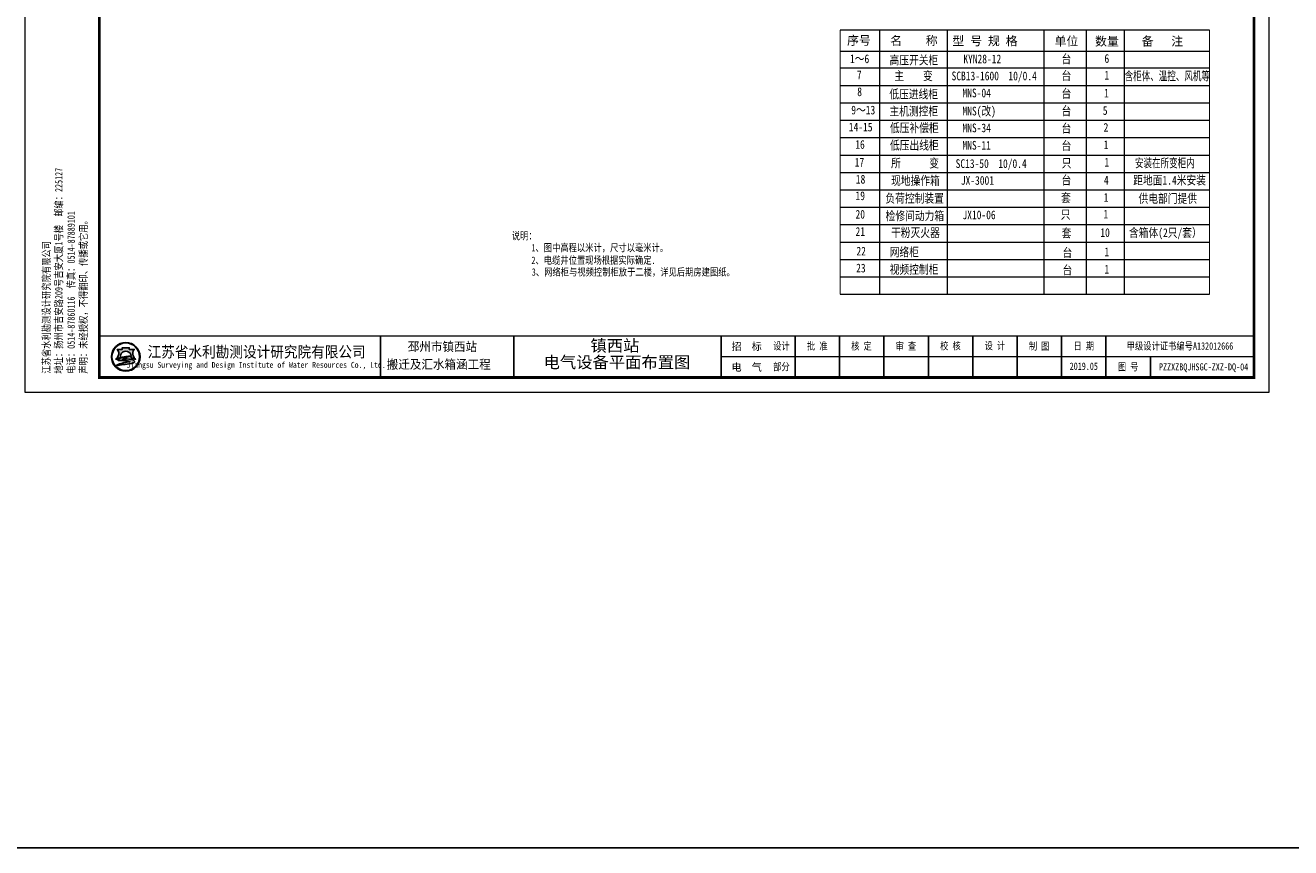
# Model space of a CAD drawing. Header units: millimetres. Extents: x 99955 to 321880, y 78800 to 170196.
# Tile 21 of 26: x 248004 to 290743, y 78800 to 106575. Entities that reach past the tile are written whole.
import ezdxf
from ezdxf.enums import TextEntityAlignment as Align

# ---------------------------------------------------------------- set-up
doc = ezdxf.new("R2010")
doc.units = ezdxf.units.MM
doc.layers.add('2', color=7, linetype='Continuous', lineweight=13)
doc.layers.add('MID', color=7, linetype='Continuous')
doc.styles.add('LYJFS', font='simfang.ttf', dxfattribs={"width": 0.7})
doc.styles.add('style2', font='simfang.ttf', dxfattribs={"width": 0.9, "height": 20})
doc.styles.add('仿宋', font='simfang.ttf', dxfattribs={"width": 0.8})
doc.styles.add('宋体', font='txt', dxfattribs={"width": 0.8, "height": 3.5})

# ---------------------------------------------------------------- blocks, each defined once
blk = doc.blocks.new('XTK')
h = blk.add_hatch(color=152)
h.dxf.hatch_style = 1
h.paths.add_polyline_path([(26940.71298320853, 39078.98909710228, 1), (26950.39067450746, 39078.98909710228, 1)])
h.paths.add_polyline_path([(26950.22781041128, 39078.98909710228, -1), (26940.87584730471, 39078.98909710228, -1)], flags=16)
edge = h.paths.add_edge_path(flags=0)
edge.add_arc((26949.97294283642, 39080.12609817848), 2.066422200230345, 138.9741968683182, 204.1180883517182)
edge.add_arc((26951.5094748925, 39080.81400441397), 3.749914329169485, 204.1180883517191, 225.6558786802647)
edge.add_arc((26949.55487221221, 39081.16657150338), 3.106664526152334, 249.85341887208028, 257.6122722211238, ccw=False)
edge.add_arc((26952.61911587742, 39089.51896388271), 12.00340818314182, 243.35048058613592, 249.8534188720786, ccw=False)
edge.add_ellipse((26945.55182885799, 39079.28148929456), major_axis=(-1.773815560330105, 0), ratio=0.8776980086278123, start_angle=161.6252618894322, end_angle=172.6538623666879)
edge.add_arc((26948.57100055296, 39065.26597671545), 13.87377217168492, 95.21036804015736, 98.8427478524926)
edge.add_arc((26947.50464090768, 39072.12041073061), 6.936886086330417, 98.84274785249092, 111.7965680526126)
edge.add_arc((26945.60888848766, 39076.86095339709), 1.83133792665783, 111.7965680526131, 130.9174013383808)
edge.add_arc((26945.46730144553, 39066.56974615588), 11.72289597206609, 84.52854590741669, 95.1774675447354, ccw=False)
edge.add_arc((26946.05413382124, 39072.69622548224), 5.568375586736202, 70.37003522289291, 84.52854590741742, ccw=False)
edge.add_arc((26947.43374815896, 39076.56423016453), 1.461698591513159, 43.31770961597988, 70.37003522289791, ccw=False)
edge.add_arc((26948.29702626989, 39077.37824623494), 0.2751610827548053, -48.485901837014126, 43.31770961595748, ccw=False)
edge.add_arc((26947.38513650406, 39078.40843922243), 1.650966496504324, 287.61192677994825, 311.51409816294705, ccw=False)
edge.add_arc((26946.50086826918, 39081.19399391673), 4.573507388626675, 279.69443671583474, 287.61192677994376, ccw=False)
edge.add_arc((26942.44063909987, 39104.96120797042), 28.68503833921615, 274.61776042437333, 279.6944367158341, ccw=False)
edge.add_line((26944.75001129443, 39076.36928210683), (26945.36060868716, 39076.55786710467))
edge.add_arc((26964.18437700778, 38978.86502623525), 99.48982566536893, 100.9062728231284, 102.3983437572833)
edge.add_line((26942.82320560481, 39076.03459846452), (26943.6267262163, 39076.36045022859))
edge.add_arc((27006.34178560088, 38838.49580965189), 245.9934265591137, 104.7703900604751, 105.1579066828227)
edge.add_arc((26947.84287772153, 39064.90878852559), 12.46590188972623, 98.7952157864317, 117.84967474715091, ccw=False)
edge.add_arc((26949.21016361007, 39056.07177834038), 21.4080615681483, 95.91294384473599, 98.79521578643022, ccw=False)
edge.add_arc((26945.10050091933, 39072.63582320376), 5.099041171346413, 68.07113774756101, 88.46268833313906)
edge.add_arc((26944.44278226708, 39048.12845745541), 29.61523112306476, 88.46268833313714, 92.1362512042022)
edge.add_arc((26943.27513457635, 39079.43108743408), 1.709169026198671, 263.0506383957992, 272.13625120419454, ccw=False)
edge.add_arc((26943.09198498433, 39077.92847599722), 0.1954369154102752, 139.290068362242, 263.05063839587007, ccw=False)
edge.add_arc((26943.87646095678, 39077.25348359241), 1.230336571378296, 116.8491039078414, 139.2900683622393, ccw=False)
edge.add_arc((26946.75086350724, 39071.57523100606), 7.594670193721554, 98.5226710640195, 116.84910390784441, ccw=False)
edge.add_arc((26947.14419322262, 39068.95050525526), 10.24870363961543, 88.99992913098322, 98.5226710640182, ccw=False)
edge.add_ellipse((26945.55182885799, 39079.28148929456), major_axis=(-1.773815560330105, 0), ratio=0.8776980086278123, start_angle=176.9129867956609, end_angle=378.3747381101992)
edge.add_arc((26938.48454183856, 39089.51896388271), 12.00340818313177, 290.14658112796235, 296.64951941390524, ccw=False)
edge.add_arc((26941.54878550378, 39081.16657150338), 3.106664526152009, 282.3877277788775, 290.14658112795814, ccw=False)
edge.add_arc((26939.59418282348, 39080.81400441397), 3.749914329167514, 314.3441213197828, 335.8819116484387)
edge.add_arc((26941.13071487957, 39080.12609817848), 2.066422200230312, 335.8819116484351, 401.0258031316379)
edge.add_line((26942.68965281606, 39081.48249532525), (26944.38675608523, 39081.48249532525))
edge.add_line((26944.38675608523, 39081.48249532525), (26944.38675608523, 39082.06915990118))
edge.add_line((26944.38675608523, 39082.06915990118), (26946.71690163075, 39082.06915990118))
edge.add_line((26946.71690163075, 39082.06915990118), (26946.71690163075, 39081.48249532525))
edge.add_line((26946.71690163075, 39081.48249532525), (26948.41400489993, 39081.48249532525))
h = blk.add_hatch(color=152)
h.dxf.hatch_style = 1
edge = h.paths.add_edge_path()
edge.add_arc((26947.43374815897, 39076.56423016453), 1.461698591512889, 43.31770961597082, 70.37003522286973)
edge.add_arc((26946.05413382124, 39072.69622548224), 5.568375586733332, 70.37003522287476, 84.52854590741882)
edge.add_arc((26945.46730144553, 39066.56974615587), 11.72289597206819, 84.5285459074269, 95.17746754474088)
edge.add_arc((26945.60888848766, 39076.86095339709), 1.831337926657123, 111.7965680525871, 130.9174013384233, ccw=False)
edge.add_arc((26947.50464090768, 39072.12041073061), 6.936886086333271, 98.84274785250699, 111.79656805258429, ccw=False)
edge.add_arc((26948.57100055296, 39065.26597671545), 13.873772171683, 95.21036804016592, 98.84274785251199, ccw=False)
edge.add_ellipse((26945.55182885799, 39079.28148929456), major_axis=(-1.773815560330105, 0), ratio=0.8776980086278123, start_angle=172.6538623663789, end_angle=176.9129867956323)
edge.add_arc((26947.14419322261, 39068.95050525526), 10.24870363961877, 88.99992913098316, 98.52267106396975)
edge.add_arc((26946.75086350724, 39071.57523100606), 7.594670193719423, 98.5226710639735, 116.8491039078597)
edge.add_arc((26943.87646095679, 39077.25348359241), 1.230336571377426, 116.8491039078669, 139.2900683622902)
edge.add_arc((26943.09198498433, 39077.92847599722), 0.1954369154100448, 139.2900683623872, 263.050638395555)
edge.add_arc((26943.27513457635, 39079.43108743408), 1.70916902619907, 263.0506383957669, 272.136251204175)
edge.add_arc((26944.44278226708, 39048.12845745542), 29.61523112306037, 88.46268833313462, 92.13625120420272, ccw=False)
edge.add_arc((26945.10050091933, 39072.63582320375), 5.099041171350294, 68.07113774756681, 88.46268833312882, ccw=False)
edge.add_arc((26949.21016361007, 39056.07177834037), 21.4080615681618, 95.91294384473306, 98.79521578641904)
edge.add_arc((26947.84287772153, 39064.90878852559), 12.46590188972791, 98.79521578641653, 117.8496747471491)
edge.add_arc((27006.34178560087, 38838.49580965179), 245.9934265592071, 104.7703900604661, 105.15790668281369, ccw=False)
edge.add_line((26943.6267262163, 39076.36045022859), (26942.82320560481, 39076.03459846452))
edge.add_arc((26964.18437700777, 38978.86502623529), 99.48982566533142, 100.90627282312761, 102.39834375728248, ccw=False)
edge.add_line((26945.36060868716, 39076.55786710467), (26944.75001129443, 39076.36928210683))
edge.add_arc((26942.44063909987, 39104.96120797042), 28.68503833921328, 274.6177604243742, 279.6944367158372)
edge.add_arc((26946.50086826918, 39081.19399391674), 4.573507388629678, 279.694436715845, 287.6119267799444)
edge.add_arc((26947.38513650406, 39078.40843922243), 1.650966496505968, 287.6119267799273, 311.5140981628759)
edge.add_arc((26948.29702626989, 39077.37824623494), 0.2751610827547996, 311.5140981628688, 403.3177096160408)
edge = h.paths.add_edge_path()
edge.add_arc((26949.97294283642, 39080.12609817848), 2.066422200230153, 138.9741968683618, 204.1180883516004, ccw=False)
edge.add_line((26948.41400489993, 39081.48249532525), (26946.71690163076, 39081.48249532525))
edge.add_line((26946.71690163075, 39081.48249532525), (26946.71690163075, 39082.06915990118))
edge.add_line((26946.71690163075, 39082.06915990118), (26944.38675608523, 39082.06915990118))
edge.add_line((26944.38675608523, 39082.06915990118), (26944.38675608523, 39081.48249532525))
edge.add_line((26944.38675608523, 39081.48249532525), (26942.68965281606, 39081.48249532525))
edge.add_arc((26941.13071487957, 39080.12609817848), 2.066422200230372, -24.118088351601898, 41.0258031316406, ccw=False)
edge.add_arc((26939.59418282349, 39080.81400441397), 3.749914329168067, 314.34412131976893, 335.8819116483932, ccw=False)
edge.add_arc((26941.54878550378, 39081.16657150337), 3.106664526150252, 282.3877277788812, 290.1465811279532)
edge.add_arc((26938.48454183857, 39089.51896388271), 12.00340818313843, 290.1465811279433, 296.6495194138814)
edge.add_ellipse((26945.55182885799, 39079.28148929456), major_axis=(-1.773815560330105, 0), ratio=0.8776980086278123, start_angle=176.9129867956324, end_angle=378.37473811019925, ccw=False)
edge.add_ellipse((26945.55182885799, 39079.28148929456), major_axis=(-1.773815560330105, 0), ratio=0.8776980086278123, start_angle=172.653862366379, end_angle=176.9129867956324, ccw=False)
edge.add_ellipse((26945.55182885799, 39079.28148929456), major_axis=(-1.773815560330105, 0), ratio=0.8776980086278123, start_angle=161.6252618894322, end_angle=172.653862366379, ccw=False)
edge.add_arc((26952.61911587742, 39089.51896388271), 12.00340818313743, 243.3504805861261, 249.853418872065)
edge.add_arc((26949.55487221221, 39081.16657150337), 3.106664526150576, 249.8534188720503, 257.61227222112)
edge.add_arc((26951.5094748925, 39080.81400441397), 3.749914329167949, 204.1180883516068, 225.6558786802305, ccw=False)
at = {"lineweight": 0}
for p, q in [((26911.62432931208, 39066.98909710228), (26911.62432931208, 39363.98909710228)), ((26911.62432931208, 39363.98909710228), (27331.62432931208, 39363.98909710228)), ((27331.62432931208, 39363.98909710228), (27331.62432931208, 39066.98909710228)), ((27326.62432931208, 39078.98909710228), (27146.62432931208, 39078.98909710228)), ((27331.62432931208, 39066.98909710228), (26911.62432931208, 39066.98909710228))]:
    blk.add_line(p, q, dxfattribs=at)
for p, q in [((26936.62432931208, 39358.98909710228), (26918.62432931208, 39358.98909710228)), ((26918.62432931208, 39358.98909710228), (26918.62432931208, 39268.98909710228)), ((26924.62432931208, 39358.98909710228), (26924.62432931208, 39268.98909710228)), ((26930.62432931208, 39358.98909710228), (26930.62432931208, 39268.98909710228)), ((26936.62432931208, 39343.98909710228), (26918.62432931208, 39343.98909710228)), ((26936.62432931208, 39328.98909710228), (26918.62432931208, 39328.98909710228)), ((26936.62432931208, 39313.98909710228), (26918.62432931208, 39313.98909710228)), ((26936.62432931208, 39298.98909710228), (26918.62432931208, 39298.98909710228)), ((26936.62432931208, 39283.98909710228), (26918.62432931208, 39283.98909710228)), ((26936.62432931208, 39268.98909710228), (26918.62432931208, 39268.98909710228)), ((27031.62432931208, 39085.98909710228), (27031.62432931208, 39071.98909710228)), ((27076.62432931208, 39085.98909710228), (27076.62432931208, 39071.98909710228)), ((27146.62432931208, 39085.98909710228), (27146.62432931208, 39071.98909710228)), ((27171.62432931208, 39085.98909710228), (27171.62432931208, 39071.98909710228)), ((27186.62432931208, 39085.98909710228), (27186.62432931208, 39071.98909710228)), ((27201.62432931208, 39085.98909710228), (27201.62432931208, 39071.98909710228)), ((27216.62432931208, 39085.98909710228), (27216.62432931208, 39071.98909710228)), ((27231.62432931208, 39085.98909710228), (27231.62432931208, 39071.98909710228)), ((27246.62432931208, 39085.98909710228), (27246.62432931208, 39071.98909710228)), ((27261.62432931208, 39085.98909710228), (27261.62432931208, 39071.98909710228)), ((27276.62432931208, 39085.98909710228), (27276.62432931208, 39071.98909710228)), ((27291.62432931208, 39078.98909710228), (27291.62432931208, 39071.98909710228))]:
    blk.add_line(p, q)
at = {"lineweight": 0, "const_width": 1}
blk.add_lwpolyline([(26936.62432931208, 39358.98909710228), (27326.62432931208, 39358.98909710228), (27326.62432931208, 39071.98909710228), (26936.62432931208, 39071.98909710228)], close=True, dxfattribs=at)
at = {"lineweight": 0, "const_width": 0.4}
blk.add_lwpolyline([(27326.62432931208, 39085.98909710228), (26936.62432931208, 39085.98909710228)], dxfattribs=at)
at = {"color": 152}
for points in [[(26943.86845112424, 39078.79071477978, -0.02838203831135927), (26942.61879240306, 39078.24998964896, -0.03386732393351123), (26942.21524621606, 39078.13223556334, 0.09425397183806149), (26943.01674921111, 39079.28171958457, 0.2921547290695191), (26942.68965281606, 39081.48249532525), (26944.38675608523, 39081.48249532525), (26944.38675608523, 39082.06915990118), (26946.71690163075, 39082.06915990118), (26946.71690163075, 39081.48249532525), (26948.41400489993, 39081.48249532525, 0.29215472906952), (26948.08690850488, 39079.28171958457, 0.09425397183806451), (26948.88841149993, 39078.13223556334, -0.03386732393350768), (26948.48486531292, 39078.24998964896, -0.02838203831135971), (26947.23520659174, 39078.79071477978)], [(26947.32307043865, 39079.19764774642, 0.04157472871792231), (26945.62532777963, 39079.08603553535, 0.08013502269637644), (26943.32078886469, 39078.35118874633, 0.09823132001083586), (26942.94383964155, 39078.0559457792, 0.599439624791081), (26943.06833866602, 39077.7344748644, 0.03966424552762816), (26943.33884552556, 39077.72310626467, -0.01603031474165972), (26945.23729764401, 39077.73302905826, -0.08921046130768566), (26947.00476397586, 39077.36593980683, 0.01257694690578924), (26945.93679995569, 39077.22810577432, 0.08333285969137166), (26942.01938944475, 39075.93084342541, -0.001690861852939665), (26943.6267262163, 39076.36045022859), (26942.82320560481, 39076.03459846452, -0.006510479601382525), (26945.36060868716, 39076.55786710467), (26944.75001129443, 39076.36928210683, 0.02215480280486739), (26947.27101795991, 39076.68579701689, 0.03456031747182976), (26947.88466663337, 39076.83485731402, 0.1046726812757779), (26948.47940422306, 39077.17220763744, 0.4234638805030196), (26948.49722267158, 39077.56701864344, 0.1185893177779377), (26947.92479733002, 39077.94097759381, 0.06185687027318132), (26946.58507739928, 39078.23923058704, 0.04649815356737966), (26944.40941645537, 39078.24481229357, -0.08362449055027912), (26944.92889033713, 39078.56136544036, -0.05658197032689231), (26946.43828126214, 39078.97484474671, -0.01585057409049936), (26947.31108458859, 39079.0824222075)]]:
    blk.add_lwpolyline(points, format="xyb", dxfattribs=at)
for radius in [4.838845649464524, 4.675981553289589]:
    blk.add_circle((26945.55182885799, 39078.98909710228), radius, dxfattribs=at)
blk.add_arc((26947.50464090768, 39072.12041073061), 6.936886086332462, 98.84274785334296, 111.7965680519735, dxfattribs=at)
for start_param, end_param in [(2.820892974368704, 6.603884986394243), (3.013378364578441, 3.087714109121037)]:
    blk.add_ellipse((26945.55182885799, 39079.28148929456), major_axis=(-1.773815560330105, 0), ratio=0.8776980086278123, start_param=start_param, end_param=end_param, dxfattribs=at)
at = {"style": '宋体'}
for s, height, width, p in [('江苏省水利勘测设计研究院有限公司', 3.75, 0.9, (26989.75164856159, 39080.73994299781)), ('Jiangsu Surveying and Design Institute of Water Resources Co., Ltd.', 2, 0.8, (26989.57952060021, 39076.00250090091))]:
    blk.add_text(s, height=height, dxfattribs=dict(at, width=width)).set_placement(p, align=Align.MIDDLE)
blk.add_text('邳州市镇西站', height=3).set_placement((27052.51104240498, 39080.89603189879), align=Align.CENTER)
at = {"style": 'LYJFS'}
for s, p in [('招  标', (27155.26348828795, 39082.48909710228)), ('电  气', (27155.26348828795, 39075.48909710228))]:
    blk.add_text(s, height=2.5, dxfattribs=at).set_placement(p, align=Align.MIDDLE_CENTER)
blk.add_text('搬迁及汇水箱涵工程', height=3).set_placement((27033.70795399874, 39074.91915132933))
at = {"char_height": 2.5, "rotation": 90, "style": '宋体'}
for s, insert, attachment_point in [('日 期', (26921.62432931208, 39306.48909710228), 5), ('会签者', (26921.62432931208, 39291.48909710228), 5), ('会签专业', (26921.62432931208, 39276.48909710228), 5), ('江苏省水利勘测设计研究院有限公司\\P地址：扬州市吉安路209号吉安大厦1号楼  邮编：225127\\P电话：0514-87860116  传真：0514-87889101\\P声明：未经授权，不得翻印、传播或它用。', (26917.50317452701, 39073.28799060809), 1)]:
    blk.add_mtext(s, dxfattribs=dict(at, insert=insert, attachment_point=attachment_point))
at = {"char_height": 2.5, "attachment_point": 5, "style": '宋体'}
for s, insert in [('设计', (27167.00858377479, 39082.48909710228)), ('批 准', (27179.12432931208, 39082.48909710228)), ('核 定', (27194.06182931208, 39082.4613193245)), ('审 查', (27209.05488486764, 39082.46238337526)), ('校 核', (27224.08960708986, 39082.5323786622)), ('设 计', (27239.09655153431, 39082.58242767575)), ('制 图', (27254.04099597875, 39082.46702126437)), ('日 期', (27269.12432931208, 39082.48909710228)), ('甲级设计证书编号A132012666', (27301.62432931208, 39082.48909710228)), ('部分', (27167.00858377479, 39075.48909710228)), ('图 号', (27284.12432931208, 39075.48909710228))]:
    blk.add_mtext(s, dxfattribs=dict(at, insert=insert))
at = {"insert": (27269.12432931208, 39075.78454453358), "char_height": 2.5, "width": 11.82491402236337, "attachment_point": 5, "style": '宋体'}
blk.add_mtext('2019.05', dxfattribs=at)

msp = doc.modelspace()

# ---------------------------------------------------------------- linework, layer by layer
at = {"color": 1}
msp.add_lwpolyline([(109260, 134430), (321880, 134430), (321880, 78800), (109260, 78800)], close=True, dxfattribs=at)
at = {"layer": '2', "color": 3, "linetype": 'Continuous'}
for p, q in [((275524.6988167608, 106417.6382101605), (287997.4490013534, 106417.6382101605)), ((276856.3144259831, 106417.6382101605), (276856.3144259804, 97489.99985291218)), ((279144.2903652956, 106417.6382101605), (279144.2903652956, 97489.99985291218)), ((282409.4012332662, 106417.6382101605), (282409.4012332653, 97489.99985291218)), ((283834.933575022, 106417.6382101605), (283834.933575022, 97489.99985291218)), ((285114.9205524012, 106417.6382101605), (285114.9205524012, 97489.99985291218)), ((275524.6988167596, 105697.8702646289), (287997.4490013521, 105697.8702646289)), ((275524.6988167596, 105133.2353764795), (287997.4490013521, 105133.2353764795)), ((275524.6988167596, 104545.2941823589), (287997.4490013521, 104545.2941823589)), ((275524.6988167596, 103957.3529882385), (287997.4490013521, 103957.3529882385)), ((275524.6988167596, 103369.4117941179), (287997.4490013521, 103369.4117941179)), ((275524.6988167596, 102781.4705999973), (287997.4490013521, 102781.4705999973)), ((275524.6988167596, 102193.5294058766), (287997.4490013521, 102193.5294058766)), ((275524.6988167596, 101605.5882117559), (287997.4490013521, 101605.5882117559)), ((275524.6988167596, 101017.6470176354), (287997.4490013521, 101017.6470176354)), ((275524.6988167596, 100429.7058235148), (287997.4490013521, 100429.7058235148)), ((275524.6988167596, 99841.7646293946), (287997.4490013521, 99841.7646293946)), ((275524.6988167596, 99253.82343527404), (287997.4490013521, 99253.82343527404)), ((275524.6988167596, 98665.88224115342), (287997.4490013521, 98665.88224115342)), ((275524.6988167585, 98077.9410470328), (287997.4490013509, 98077.9410470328)), ((275524.6988167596, 97489.99985291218), (287997.4490013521, 97489.99985291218))]:
    msp.add_line(p, q, dxfattribs=at)
at = {"layer": '2', "color": 3, "linetype": 'Continuous', "const_width": 29.39705970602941}
for points in [[(275524.6988167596, 106417.6382101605), (275524.6988167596, 97489.99985291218)], [(287997.4490013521, 106417.6382101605), (287997.4490013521, 97489.99985291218)]]:
    msp.add_lwpolyline(points, dxfattribs=at)

# ---------------------------------------------------------------- block references
at = {"xscale": 100, "yscale": 100, "zscale": 100}
msp.add_blockref('XTK', (-2443158.007525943, -3812519.971258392), dxfattribs=at)

# ---------------------------------------------------------------- texts
at = {"style": '宋体', "width": 1.01}
for s, p in [('镇西站', (267920.6315175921, 95757.4207041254)), ('电气设备平面布置图', (267987.8047655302, 95195.43683864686))]:
    msp.add_text(s, height=400.00000000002, dxfattribs=at).set_placement(p, align=Align.MIDDLE_CENTER)
at = {"insert": (287801.2740693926, 95008.31399171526), "char_height": 240, "attachment_point": 5, "style": '宋体'}
msp.add_mtext('PZZXZBQJHSGC-ZXZ-DQ-04', dxfattribs=at)
at = {"layer": '2', "color": 3, "linetype": 'Continuous', "style": 'style2'}
for s, p in [('序号 ', (275759.959948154, 105913.5980919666)), ('名    称  ', (277218.3507850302, 105905.0073532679)), ('型 号 规 格     ', (279316.0806005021, 105899.1215745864)), ('单位  ', (282768.642921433, 105888.4789329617)), ('数量  ', (284137.8256850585, 105885.3008724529)), ('备   注', (285710.1340958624, 105886.8899027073))]:
    msp.add_text(s, height=293.9705970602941, dxfattribs=at).set_placement(p)
for s, width, p in [('1～6', 0.8, (275859.1231832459, 105296.675155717)), ('高压开关柜', 0.8, (277194.4802532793, 105251.4488198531)), ('KYN28-12', 0.8, (279685.7982509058, 105291.6718719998)), ('台', 0.8, (283003.0838419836, 105289.0437842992)), ('6', 0.8, (284452.6584734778, 105307.2744731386)), ('7', 0.8, (276091.276675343, 104753.0510344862)), ('主    变', 0.8, (277354.9750439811, 104721.020143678)), ('SCB13-1600  10/0.4 ', 0.8, (279289.3069343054, 104717.8482689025)), ('台', 0.8, (283003.0838419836, 104724.4088961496)), ('1', 0.8, (284452.6584734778, 104742.6395849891)), ('含柜体、温控、风机等', 0.7, (285135.3536491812, 104716.5457912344)), ('8', 0.8, (276103.9234647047, 104184.0059917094)), (' 低压进线柜', 0.8, (277026.8233265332, 104102.5073101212)), ('MNS-04', 0.8, (279657.809566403, 104143.1241835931)), (' 台', 0.8, (282845.2773068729, 104123.2628939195)), ('1', 0.8, (284440.5950189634, 104138.3802592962)), ('9～13', 0.8, (275901.7631189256, 103566.2984877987)), ('主机测控柜', 0.8, (277191.0158607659, 103525.7285334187)), ('MNS(改)', 0.8, (279657.809566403, 103531.3475356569)), (' 台', 0.8, (282843.2304107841, 103535.3216997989)), ('5', 0.8, (284398.0562433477, 103550.4390651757)), ('14-15', 0.8, (275820, 102991.8149923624)), ('低压补偿柜', 0.8, (277208.0784276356, 102963.3326082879)), ('MNS-34', 0.8, (279657.809566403, 102963.4120692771)), (' 台', 0.8, (282843.2304107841, 102947.3805056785)), ('2', 0.8, (284424.3765173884, 102981.0841232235)), ('16', 0.8, (276037.2307977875, 102403.8737982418)), ('低压出线柜', 0.8, (277208.0784276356, 102375.3914141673)), ('MNS-11', 0.8, (279657.809566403, 102375.4708751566)), (' 台', 0.8, (282843.2304107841, 102359.4393115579)), ('1', 0.8, (284424.3765173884, 102393.1429291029)), ('17', 0.8, (276018.5153824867, 101804.7431034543)), ('所      变', 0.8, (277245.9531480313, 101770.8806529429)), ('SC13-50  10/0.4 ', 0.8, (279426.377137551, 101757.2503656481)), ('只', 0.8, (283008.6241430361, 101772.4112100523)), ('1', 0.8, (284452.6584734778, 101802.9336143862)), ('安装在所变柜内', 0.7, (285485.3536491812, 101776.8398206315)), ('18', 0.8, (276056.6985756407, 101229.7465762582)), ('现地操作箱', 0.8, (277245.9531480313, 101182.939458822)), ('JX-3001', 0.8, (279602.871511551, 101189.9665648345)), ('台', 0.8, (283003.0838419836, 101196.7617314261)), ('4', 0.8, (284434.0835382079, 101196.778389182)), ('距地面1.4米安装', 0.8, (285425.8551845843, 101194.8161521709)), ('19', 0.8, (276044.7299202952, 100671.0322884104)), ('负荷控制装置', 0.8, (277053.6914014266, 100584.012425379)), (' 套', 0.8, (282828.1477326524, 100599.8794460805)), ('1', 0.8, (284424.3765173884, 100614.7995099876)), ('供电部门提供', 0.8, (285603.8780101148, 100576.4006327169)), ('20', 0.8, (276045.304357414, 100044.7003117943)), ('检修间动力箱', 0.8, (277060.9833718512, 99990.49662759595)), ('JX10-06', 0.8, (279657.809566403, 100025.7631314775)), ('只', 0.8, (282978.3370572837, 100037.9798478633)), ('1', 0.8, (284421.1156573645, 100050.2882211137)), ('21', 0.8, (276045.304357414, 99463.1152386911)), ('干粉灭火器', 0.8, (277245.9531480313, 99423.88296722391)), ('套', 0.8, (283008.6241430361, 99406.34516128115)), ('10', 0.8, (284314.4173023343, 99426.59868580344)), ('含箱体(2只/套）', 0.8, (285282.353458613, 99423.04741853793)), ('22', 0.8, (276076.5069134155, 98800.59015254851)), ('网络柜', 0.8, (277199.2879415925, 98769.51493680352)), ('台', 0.8, (283036.5091985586, 98748.33924555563)), ('1', 0.8, (284454.5410139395, 98777.74812348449)), ('23', 0.8, (276066.5069134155, 98230.59015254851)), ('视频控制柜', 0.8, (277199.2879415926, 98181.5737426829)), ('台', 0.8, (283036.5091985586, 98160.39805143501)), ('1', 0.8, (284454.5410139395, 98189.80692936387))]:
    msp.add_text(s, height=293.9705970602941, dxfattribs=dict(at, width=width)).set_placement(p)
at = {"layer": 'MID', "color": 3, "linetype": 'Continuous', "style": '仿宋', "width": 0.8}
for s, p in [('说明：', (264436.6049514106, 99340.90455355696)), ('1、图中高程以米计，尺寸以毫米计。 ', (265099.5479577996, 98938.98527731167)), ('2、电缆井位置现场根据实际确定.', (265099.5479577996, 98515.07690994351)), ('3、网络柜与视频控制柜放于二楼，详见后期房建图纸。', (265113.0253274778, 98117.71888893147))]:
    msp.add_text(s, height=249.9999975, dxfattribs=at).set_placement(p)

doc.saveas('drawing.dxf')
